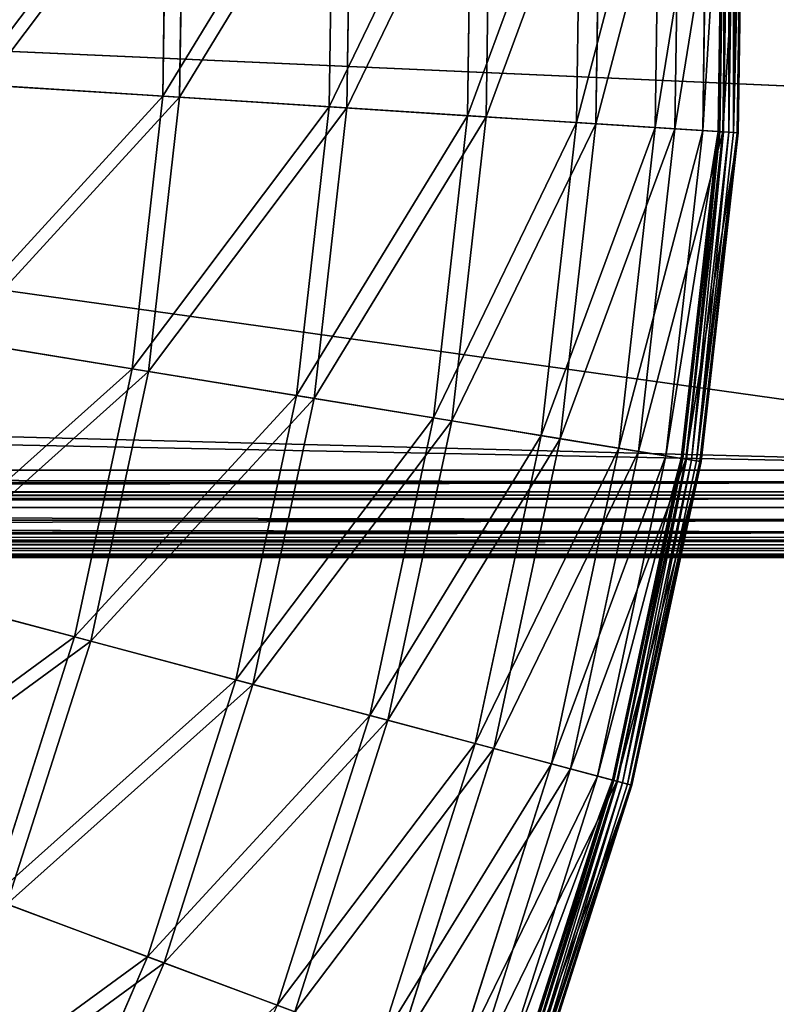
# Model space of a CAD drawing. Extents: x 0 to 1230, y 0 to 270.
# Tile 156 of 245: x 721 to 752, y 92 to 131. Entities that reach past the tile are written whole.
import ezdxf

# ---------------------------------------------------------------- set-up
doc = ezdxf.new("R2010")
doc.units = 0
doc.layers.get('0').update_dxf_attribs({"color": 13, "linetype": 'CONTINUOUS'})

# ---------------------------------------------------------------- blocks, each defined once
blk = doc.blocks.new('GROUP_6')
for p, q in [((269.274, 126.609, 0.363), (269.465, 139.797, 0.363)), ((269.529, 139.799, 0.165), (269.338, 126.605, 0.165)), ((269.65, 139.803, 13.057), (269.459, 126.597, 13.057)), ((269.684, 139.804, 0.024), (269.493, 126.595, 0.024)), ((269.888, 139.811, -0.02), (269.697, 126.582, -0.02)), ((269.895, 126.569, 0.044), (270.087, 139.818, 0.044)), ((270.036, 126.56, 0.199), (270.228, 139.823, 0.199)), ((270.272, 139.824, 0.403), (270.08, 126.557, 0.403)), ((259.222, 127.248, 50.667), (259.399, 139.448, 50.667)), ((260.146, 139.474, 50.977), (259.968, 127.201, 50.977)), ((263.596, 126.97, 38.433), (263.778, 139.6, 38.433)), ((264.552, 139.626, 38.668), (264.368, 126.921, 38.668)), ((266.75, 126.769, 25.83), (266.937, 139.709, 25.83)), ((267.731, 139.736, 25.988), (267.542, 126.719, 25.988)), ((268.655, 126.648, 12.977), (268.845, 139.775, 12.977)), ((246.997, 128.026, 73.557), (247.156, 139.024, 73.557)), ((247.828, 139.047, 74.007), (247.668, 127.984, 74.007)), ((253.671, 127.602, 62.412), (253.84, 139.256, 62.412)), ((254.553, 139.28, 62.794), (254.383, 127.556, 62.794)), ((246.997, 128.026, 73.557), (239.264, 128.519, 83.993)), ((239.887, 128.479, 84.507), (247.668, 127.984, 74.007)), ((245.761, 117.097, 73.557), (246.997, 128.026, 73.557)), ((247.668, 127.984, 74.007), (246.424, 116.989, 74.007)), ((253.671, 127.602, 62.412), (246.997, 128.026, 73.557)), ((247.668, 127.984, 74.007), (254.383, 127.556, 62.794)), ((252.361, 116.02, 62.412), (253.671, 127.602, 62.412)), ((254.383, 127.556, 62.794), (253.065, 115.906, 62.794)), ((259.222, 127.248, 50.667), (253.671, 127.602, 62.412)), ((254.383, 127.556, 62.794), (259.968, 127.201, 50.977)), ((257.85, 115.125, 50.667), (259.222, 127.248, 50.667)), ((259.968, 127.201, 50.977), (258.588, 115.004, 50.977)), ((263.596, 126.97, 38.433), (259.222, 127.248, 50.667)), ((259.968, 127.201, 50.977), (264.368, 126.921, 38.668)), ((262.176, 114.419, 38.433), (263.596, 126.97, 38.433)), ((264.368, 126.921, 38.668), (262.94, 114.294, 38.668)), ((266.75, 126.769, 25.83), (263.596, 126.97, 38.433)), ((264.368, 126.921, 38.668), (267.542, 126.719, 25.988)), ((265.295, 113.91, 25.83), (266.75, 126.769, 25.83)), ((268.655, 126.648, 12.977), (266.75, 126.769, 25.83)), ((267.542, 126.719, 25.988), (266.079, 113.782, 25.988)), ((267.179, 113.603, 12.977), (268.655, 126.648, 12.977)), ((267.542, 126.719, 25.988), (269.459, 126.597, 13.057)), ((267.791, 113.503, 0.363), (269.274, 126.609, 0.363)), ((269.338, 126.605, 0.165), (267.855, 113.493, 0.165)), ((269.459, 126.597, 13.057), (267.974, 113.473, 13.057)), ((269.493, 126.595, 0.024), (268.008, 113.468, 0.024)), ((269.697, 126.582, -0.02), (268.209, 113.435, -0.02)), ((268.406, 113.403, 0.044), (269.895, 126.569, 0.044)), ((268.545, 113.38, 0.199), (270.036, 126.56, 0.199)), ((270.08, 126.557, 0.403), (268.588, 113.373, 0.403)), ((269.274, 126.609, 0.363), (268.655, 126.648, 12.977)), ((269.274, 126.609, 0.363), (269.338, 126.605, 0.165)), ((269.338, 126.605, 0.165), (269.493, 126.595, 0.024)), ((269.459, 126.597, 13.057), (270.08, 126.557, 0.403)), ((269.493, 126.595, 0.024), (269.697, 126.582, -0.02)), ((269.895, 126.569, 0.044), (269.697, 126.582, -0.02)), ((270.036, 126.56, 0.199), (269.895, 126.569, 0.044)), ((270.08, 126.557, 0.403), (270.036, 126.56, 0.199)), ((245.761, 117.097, 73.557), (238.113, 118.345, 83.993)), ((238.729, 118.245, 84.507), (246.424, 116.989, 74.007)), ((243.459, 106.342, 73.557), (245.761, 117.097, 73.557)), ((246.424, 116.989, 74.007), (244.109, 106.169, 74.007)), ((252.361, 116.02, 62.412), (245.761, 117.097, 73.557)), ((246.424, 116.989, 74.007), (253.065, 115.906, 62.794)), ((249.922, 104.623, 62.412), (252.361, 116.02, 62.412)), ((253.065, 115.906, 62.794), (250.612, 104.44, 62.794)), ((257.85, 115.125, 50.667), (252.361, 116.02, 62.412)), ((253.065, 115.906, 62.794), (258.588, 115.004, 50.977)), ((255.297, 103.194, 50.667), (257.85, 115.125, 50.667)), ((258.588, 115.004, 50.977), (256.02, 103.002, 50.977)), ((262.176, 114.419, 38.433), (257.85, 115.125, 50.667)), ((258.588, 115.004, 50.977), (262.94, 114.294, 38.668)), ((259.532, 102.068, 38.433), (262.176, 114.419, 38.433)), ((262.94, 114.294, 38.668), (260.281, 101.869, 38.668)), ((265.295, 113.91, 25.83), (262.176, 114.419, 38.433)), ((262.94, 114.294, 38.668), (266.079, 113.782, 25.988)), ((262.587, 101.255, 25.83), (265.295, 113.91, 25.83)), ((266.079, 113.782, 25.988), (263.354, 101.052, 25.988)), ((267.179, 113.603, 12.977), (265.295, 113.91, 25.83)), ((266.079, 113.782, 25.988), (267.974, 113.473, 13.057)), ((264.432, 100.765, 12.977), (267.179, 113.603, 12.977)), ((265.031, 100.605, 0.363), (267.791, 113.503, 0.363)), ((267.855, 113.493, 0.165), (265.093, 100.589, 0.165)), ((267.974, 113.473, 13.057), (265.21, 100.558, 13.057)), ((268.008, 113.468, 0.024), (265.243, 100.549, 0.024)), ((268.209, 113.435, -0.02), (265.441, 100.497, -0.02)), ((265.633, 100.445, 0.044), (268.406, 113.403, 0.044)), ((265.769, 100.409, 0.199), (268.545, 113.38, 0.199)), ((268.588, 113.373, 0.403), (265.811, 100.398, 0.403)), ((267.791, 113.503, 0.363), (267.179, 113.603, 12.977)), ((267.791, 113.503, 0.363), (267.855, 113.493, 0.165)), ((267.855, 113.493, 0.165), (268.008, 113.468, 0.024)), ((267.974, 113.473, 13.057), (268.588, 113.373, 0.403)), ((268.008, 113.468, 0.024), (268.209, 113.435, -0.02)), ((268.406, 113.403, 0.044), (268.209, 113.435, -0.02)), ((268.545, 113.38, 0.199), (268.406, 113.403, 0.044)), ((268.588, 113.373, 0.403), (268.545, 113.38, 0.199)), ((243.459, 106.342, 73.557), (235.97, 108.334, 83.993)), ((236.574, 108.173, 84.507), (244.109, 106.169, 74.007)), ((240.114, 95.864, 73.557), (243.459, 106.342, 73.557)), ((249.922, 104.623, 62.412), (243.459, 106.342, 73.557)), ((244.109, 106.169, 74.007), (240.744, 95.629, 74.007)), ((244.109, 106.169, 74.007), (250.612, 104.44, 62.794)), ((246.378, 93.52, 62.412), (249.922, 104.623, 62.412)), ((250.612, 104.44, 62.794), (247.046, 93.27, 62.794)), ((255.297, 103.194, 50.667), (249.922, 104.623, 62.412)), ((250.612, 104.44, 62.794), (256.02, 103.002, 50.977)), ((251.587, 91.571, 50.667), (255.297, 103.194, 50.667)), ((259.532, 102.068, 38.433), (255.297, 103.194, 50.667)), ((256.02, 103.002, 50.977), (252.287, 91.309, 50.977)), ((256.02, 103.002, 50.977), (260.281, 101.869, 38.668)), ((255.691, 90.035, 38.433), (259.532, 102.068, 38.433)), ((262.587, 101.255, 25.83), (259.532, 102.068, 38.433)), ((260.281, 101.869, 38.668), (256.416, 89.764, 38.668)), ((260.281, 101.869, 38.668), (263.354, 101.052, 25.988)), ((258.652, 88.927, 25.83), (262.587, 101.255, 25.83)), ((264.432, 100.765, 12.977), (262.587, 101.255, 25.83)), ((263.354, 101.052, 25.988), (259.395, 88.649, 25.988)), ((260.439, 88.258, 12.977), (264.432, 100.765, 12.977)), ((263.354, 101.052, 25.988), (265.21, 100.558, 13.057)), ((265.031, 100.605, 0.363), (264.432, 100.765, 12.977)), ((261.02, 88.041, 0.363), (265.031, 100.605, 0.363)), ((265.093, 100.589, 0.165), (261.08, 88.018, 0.165)), ((265.21, 100.558, 13.057), (261.194, 87.976, 13.057)), ((265.243, 100.549, 0.024), (261.225, 87.964, 0.024)), ((265.441, 100.497, -0.02), (261.417, 87.892, -0.02)), ((261.603, 87.823, 0.044), (265.633, 100.445, 0.044)), ((261.735, 87.773, 0.199), (265.769, 100.409, 0.199)), ((265.811, 100.398, 0.403), (261.776, 87.758, 0.403)), ((265.031, 100.605, 0.363), (265.093, 100.589, 0.165)), ((265.093, 100.589, 0.165), (265.243, 100.549, 0.024)), ((265.21, 100.558, 13.057), (265.811, 100.398, 0.403)), ((265.243, 100.549, 0.024), (265.441, 100.497, -0.02)), ((265.633, 100.445, 0.044), (265.441, 100.497, -0.02)), ((265.769, 100.409, 0.199), (265.633, 100.445, 0.044)), ((265.811, 100.398, 0.403), (265.769, 100.409, 0.199)), ((246.378, 93.52, 62.412), (240.114, 95.864, 73.557)), ((240.744, 95.629, 74.007), (247.046, 93.27, 62.794)), ((241.762, 82.818, 62.412), (246.378, 93.52, 62.412)), ((247.046, 93.27, 62.794), (242.403, 82.504, 62.794)), ((251.587, 91.571, 50.667), (246.378, 93.52, 62.412)), ((247.046, 93.27, 62.794), (252.287, 91.309, 50.977))]:
    blk.add_line(p, q)
mesh = blk.add_polyface()
corners = [(269.65, 139.803, 13.057), (267.542, 126.719, 25.988), (269.459, 126.597, 13.057), (267.731, 139.736, 25.988)]
mesh.append_faces([[corners[k] for k in face] for face in [(0, 1, 2), (1, 0, 3)]], dxfattribs={"vtx0": -1})
mesh = blk.add_polyface()
corners = [(268.655, 126.648, 12.977), (269.465, 139.797, 0.363), (269.274, 126.609, 0.363), (268.845, 139.775, 12.977)]
mesh.append_faces([[corners[k] for k in face] for face in [(0, 1, 2), (1, 0, 3)]], dxfattribs={"vtx0": -1})
mesh = blk.add_polyface()
corners = [(269.274, 126.609, 0.363), (269.529, 139.799, 0.165), (269.338, 126.605, 0.165), (269.465, 139.797, 0.363)]
mesh.append_faces([[corners[k] for k in face] for face in [(0, 1, 2), (1, 0, 3)]], dxfattribs={"vtx0": -1})
mesh = blk.add_polyface()
corners = [(269.529, 139.799, 0.165), (269.493, 126.595, 0.024), (269.338, 126.605, 0.165), (269.684, 139.804, 0.024)]
mesh.append_faces([[corners[k] for k in face] for face in [(0, 1, 2), (1, 0, 3)]], dxfattribs={"vtx0": -1})
mesh = blk.add_polyface()
corners = [(270.272, 139.824, 0.403), (269.459, 126.597, 13.057), (270.08, 126.557, 0.403), (269.65, 139.803, 13.057)]
mesh.append_faces([[corners[k] for k in face] for face in [(0, 1, 2), (1, 0, 3)]], dxfattribs={"vtx0": -1})
mesh = blk.add_polyface()
corners = [(269.684, 139.804, 0.024), (269.697, 126.582, -0.02), (269.493, 126.595, 0.024), (269.888, 139.811, -0.02)]
mesh.append_faces([[corners[k] for k in face] for face in [(0, 1, 2), (1, 0, 3)]], dxfattribs={"vtx0": -1})
mesh = blk.add_polyface()
corners = [(269.888, 139.811, -0.02), (269.895, 126.569, 0.044), (269.697, 126.582, -0.02), (270.087, 139.818, 0.044)]
mesh.append_faces([[corners[k] for k in face] for face in [(0, 1, 2), (1, 0, 3)]], dxfattribs={"vtx0": -1})
mesh = blk.add_polyface()
corners = [(269.895, 126.569, 0.044), (270.228, 139.823, 0.199), (270.036, 126.56, 0.199), (270.087, 139.818, 0.044)]
mesh.append_faces([[corners[k] for k in face] for face in [(0, 1, 2), (1, 0, 3)]], dxfattribs={"vtx0": -1})
mesh = blk.add_polyface()
corners = [(270.036, 126.56, 0.199), (270.272, 139.824, 0.403), (270.08, 126.557, 0.403), (270.228, 139.823, 0.199)]
mesh.append_faces([[corners[k] for k in face] for face in [(0, 1, 2), (1, 0, 3)]], dxfattribs={"vtx0": -1})
mesh = blk.add_polyface()
corners = [(253.671, 127.602, 62.412), (259.399, 139.448, 50.667), (259.222, 127.248, 50.667), (253.84, 139.256, 62.412)]
mesh.append_faces([[corners[k] for k in face] for face in [(0, 1, 2), (1, 0, 3)]], dxfattribs={"vtx0": -1})
mesh = blk.add_polyface()
corners = [(260.146, 139.474, 50.977), (254.383, 127.556, 62.794), (259.968, 127.201, 50.977), (254.553, 139.28, 62.794)]
mesh.append_faces([[corners[k] for k in face] for face in [(0, 1, 2), (1, 0, 3)]], dxfattribs={"vtx0": -1})
mesh = blk.add_polyface()
corners = [(259.222, 127.248, 50.667), (263.778, 139.6, 38.433), (263.596, 126.97, 38.433), (259.399, 139.448, 50.667)]
mesh.append_faces([[corners[k] for k in face] for face in [(0, 1, 2), (1, 0, 3)]], dxfattribs={"vtx0": -1})
mesh = blk.add_polyface()
corners = [(264.552, 139.626, 38.668), (259.968, 127.201, 50.977), (264.368, 126.921, 38.668), (260.146, 139.474, 50.977)]
mesh.append_faces([[corners[k] for k in face] for face in [(0, 1, 2), (1, 0, 3)]], dxfattribs={"vtx0": -1})
mesh = blk.add_polyface()
corners = [(263.596, 126.97, 38.433), (266.937, 139.709, 25.83), (266.75, 126.769, 25.83), (263.778, 139.6, 38.433)]
mesh.append_faces([[corners[k] for k in face] for face in [(0, 1, 2), (1, 0, 3)]], dxfattribs={"vtx0": -1})
mesh = blk.add_polyface()
corners = [(267.731, 139.736, 25.988), (264.368, 126.921, 38.668), (267.542, 126.719, 25.988), (264.552, 139.626, 38.668)]
mesh.append_faces([[corners[k] for k in face] for face in [(0, 1, 2), (1, 0, 3)]], dxfattribs={"vtx0": -1})
mesh = blk.add_polyface()
corners = [(266.75, 126.769, 25.83), (268.845, 139.775, 12.977), (268.655, 126.648, 12.977), (266.937, 139.709, 25.83)]
mesh.append_faces([[corners[k] for k in face] for face in [(0, 1, 2), (1, 0, 3)]], dxfattribs={"vtx0": -1})
mesh = blk.add_polyface()
corners = [(239.264, 128.519, 83.993), (247.156, 139.024, 73.557), (246.997, 128.026, 73.557), (239.412, 138.756, 83.993)]
mesh.append_faces([[corners[k] for k in face] for face in [(0, 1, 2), (1, 0, 3)]], dxfattribs={"vtx0": -1})
mesh = blk.add_polyface()
corners = [(247.828, 139.047, 74.007), (239.887, 128.479, 84.507), (247.668, 127.984, 74.007), (240.036, 138.778, 84.507)]
mesh.append_faces([[corners[k] for k in face] for face in [(0, 1, 2), (1, 0, 3)]], dxfattribs={"vtx0": -1})
mesh = blk.add_polyface()
corners = [(246.997, 128.026, 73.557), (253.84, 139.256, 62.412), (253.671, 127.602, 62.412), (247.156, 139.024, 73.557)]
mesh.append_faces([[corners[k] for k in face] for face in [(0, 1, 2), (1, 0, 3)]], dxfattribs={"vtx0": -1})
mesh = blk.add_polyface()
corners = [(254.553, 139.28, 62.794), (247.668, 127.984, 74.007), (254.383, 127.556, 62.794), (247.828, 139.047, 74.007)]
mesh.append_faces([[corners[k] for k in face] for face in [(0, 1, 2), (1, 0, 3)]], dxfattribs={"vtx0": -1})
mesh = blk.add_polyface()
corners = [(238.113, 118.345, 83.993), (246.997, 128.026, 73.557), (245.761, 117.097, 73.557), (239.264, 128.519, 83.993)]
mesh.append_faces([[corners[k] for k in face] for face in [(0, 1, 2), (1, 0, 3)]], dxfattribs={"vtx0": -1})
mesh = blk.add_polyface()
corners = [(247.668, 127.984, 74.007), (238.729, 118.245, 84.507), (246.424, 116.989, 74.007), (239.887, 128.479, 84.507)]
mesh.append_faces([[corners[k] for k in face] for face in [(0, 1, 2), (1, 0, 3)]], dxfattribs={"vtx0": -1})
mesh = blk.add_polyface()
corners = [(245.761, 117.097, 73.557), (253.671, 127.602, 62.412), (252.361, 116.02, 62.412), (246.997, 128.026, 73.557)]
mesh.append_faces([[corners[k] for k in face] for face in [(0, 1, 2), (1, 0, 3)]], dxfattribs={"vtx0": -1})
mesh = blk.add_polyface()
corners = [(254.383, 127.556, 62.794), (246.424, 116.989, 74.007), (253.065, 115.906, 62.794), (247.668, 127.984, 74.007)]
mesh.append_faces([[corners[k] for k in face] for face in [(0, 1, 2), (1, 0, 3)]], dxfattribs={"vtx0": -1})
mesh = blk.add_polyface()
corners = [(252.361, 116.02, 62.412), (259.222, 127.248, 50.667), (257.85, 115.125, 50.667), (253.671, 127.602, 62.412)]
mesh.append_faces([[corners[k] for k in face] for face in [(0, 1, 2), (1, 0, 3)]], dxfattribs={"vtx0": -1})
mesh = blk.add_polyface()
corners = [(259.968, 127.201, 50.977), (253.065, 115.906, 62.794), (258.588, 115.004, 50.977), (254.383, 127.556, 62.794)]
mesh.append_faces([[corners[k] for k in face] for face in [(0, 1, 2), (1, 0, 3)]], dxfattribs={"vtx0": -1})
mesh = blk.add_polyface()
corners = [(257.85, 115.125, 50.667), (263.596, 126.97, 38.433), (262.176, 114.419, 38.433), (259.222, 127.248, 50.667)]
mesh.append_faces([[corners[k] for k in face] for face in [(0, 1, 2), (1, 0, 3)]], dxfattribs={"vtx0": -1})
mesh = blk.add_polyface()
corners = [(264.368, 126.921, 38.668), (258.588, 115.004, 50.977), (262.94, 114.294, 38.668), (259.968, 127.201, 50.977)]
mesh.append_faces([[corners[k] for k in face] for face in [(0, 1, 2), (1, 0, 3)]], dxfattribs={"vtx0": -1})
mesh = blk.add_polyface()
corners = [(262.176, 114.419, 38.433), (266.75, 126.769, 25.83), (265.295, 113.91, 25.83), (263.596, 126.97, 38.433)]
mesh.append_faces([[corners[k] for k in face] for face in [(0, 1, 2), (1, 0, 3)]], dxfattribs={"vtx0": -1})
mesh = blk.add_polyface()
corners = [(267.542, 126.719, 25.988), (262.94, 114.294, 38.668), (266.079, 113.782, 25.988), (264.368, 126.921, 38.668)]
mesh.append_faces([[corners[k] for k in face] for face in [(0, 1, 2), (1, 0, 3)]], dxfattribs={"vtx0": -1})
mesh = blk.add_polyface()
corners = [(265.295, 113.91, 25.83), (268.655, 126.648, 12.977), (267.179, 113.603, 12.977), (266.75, 126.769, 25.83)]
mesh.append_faces([[corners[k] for k in face] for face in [(0, 1, 2), (1, 0, 3)]], dxfattribs={"vtx0": -1})
mesh = blk.add_polyface()
corners = [(269.459, 126.597, 13.057), (266.079, 113.782, 25.988), (267.974, 113.473, 13.057), (267.542, 126.719, 25.988)]
mesh.append_faces([[corners[k] for k in face] for face in [(0, 1, 2), (1, 0, 3)]], dxfattribs={"vtx0": -1})
mesh = blk.add_polyface()
corners = [(267.179, 113.603, 12.977), (269.274, 126.609, 0.363), (267.791, 113.503, 0.363), (268.655, 126.648, 12.977)]
mesh.append_faces([[corners[k] for k in face] for face in [(0, 1, 2), (1, 0, 3)]], dxfattribs={"vtx0": -1})
mesh = blk.add_polyface()
corners = [(267.791, 113.503, 0.363), (269.338, 126.605, 0.165), (267.855, 113.493, 0.165), (269.274, 126.609, 0.363)]
mesh.append_faces([[corners[k] for k in face] for face in [(0, 1, 2), (1, 0, 3)]], dxfattribs={"vtx0": -1})
mesh = blk.add_polyface()
corners = [(269.338, 126.605, 0.165), (268.008, 113.468, 0.024), (267.855, 113.493, 0.165), (269.493, 126.595, 0.024)]
mesh.append_faces([[corners[k] for k in face] for face in [(0, 1, 2), (1, 0, 3)]], dxfattribs={"vtx0": -1})
mesh = blk.add_polyface()
corners = [(270.08, 126.557, 0.403), (267.974, 113.473, 13.057), (268.588, 113.373, 0.403), (269.459, 126.597, 13.057)]
mesh.append_faces([[corners[k] for k in face] for face in [(0, 1, 2), (1, 0, 3)]], dxfattribs={"vtx0": -1})
mesh = blk.add_polyface()
corners = [(269.493, 126.595, 0.024), (268.209, 113.435, -0.02), (268.008, 113.468, 0.024), (269.697, 126.582, -0.02)]
mesh.append_faces([[corners[k] for k in face] for face in [(0, 1, 2), (1, 0, 3)]], dxfattribs={"vtx0": -1})
mesh = blk.add_polyface()
corners = [(269.697, 126.582, -0.02), (268.406, 113.403, 0.044), (268.209, 113.435, -0.02), (269.895, 126.569, 0.044)]
mesh.append_faces([[corners[k] for k in face] for face in [(0, 1, 2), (1, 0, 3)]], dxfattribs={"vtx0": -1})
mesh = blk.add_polyface()
corners = [(268.406, 113.403, 0.044), (270.036, 126.56, 0.199), (268.545, 113.38, 0.199), (269.895, 126.569, 0.044)]
mesh.append_faces([[corners[k] for k in face] for face in [(0, 1, 2), (1, 0, 3)]], dxfattribs={"vtx0": -1})
mesh = blk.add_polyface()
corners = [(268.545, 113.38, 0.199), (270.08, 126.557, 0.403), (268.588, 113.373, 0.403), (270.036, 126.56, 0.199)]
mesh.append_faces([[corners[k] for k in face] for face in [(0, 1, 2), (1, 0, 3)]], dxfattribs={"vtx0": -1})
mesh = blk.add_polyface()
corners = [(235.97, 108.334, 83.993), (245.761, 117.097, 73.557), (243.459, 106.342, 73.557), (238.113, 118.345, 83.993)]
mesh.append_faces([[corners[k] for k in face] for face in [(0, 1, 2), (1, 0, 3)]], dxfattribs={"vtx0": -1})
mesh = blk.add_polyface()
corners = [(246.424, 116.989, 74.007), (236.574, 108.173, 84.507), (244.109, 106.169, 74.007), (238.729, 118.245, 84.507)]
mesh.append_faces([[corners[k] for k in face] for face in [(0, 1, 2), (1, 0, 3)]], dxfattribs={"vtx0": -1})
mesh = blk.add_polyface()
corners = [(243.459, 106.342, 73.557), (252.361, 116.02, 62.412), (249.922, 104.623, 62.412), (245.761, 117.097, 73.557)]
mesh.append_faces([[corners[k] for k in face] for face in [(0, 1, 2), (1, 0, 3)]], dxfattribs={"vtx0": -1})
mesh = blk.add_polyface()
corners = [(253.065, 115.906, 62.794), (244.109, 106.169, 74.007), (250.612, 104.44, 62.794), (246.424, 116.989, 74.007)]
mesh.append_faces([[corners[k] for k in face] for face in [(0, 1, 2), (1, 0, 3)]], dxfattribs={"vtx0": -1})
mesh = blk.add_polyface()
corners = [(249.922, 104.623, 62.412), (257.85, 115.125, 50.667), (255.297, 103.194, 50.667), (252.361, 116.02, 62.412)]
mesh.append_faces([[corners[k] for k in face] for face in [(0, 1, 2), (1, 0, 3)]], dxfattribs={"vtx0": -1})
mesh = blk.add_polyface()
corners = [(258.588, 115.004, 50.977), (250.612, 104.44, 62.794), (256.02, 103.002, 50.977), (253.065, 115.906, 62.794)]
mesh.append_faces([[corners[k] for k in face] for face in [(0, 1, 2), (1, 0, 3)]], dxfattribs={"vtx0": -1})
mesh = blk.add_polyface()
corners = [(255.297, 103.194, 50.667), (262.176, 114.419, 38.433), (259.532, 102.068, 38.433), (257.85, 115.125, 50.667)]
mesh.append_faces([[corners[k] for k in face] for face in [(0, 1, 2), (1, 0, 3)]], dxfattribs={"vtx0": -1})
mesh = blk.add_polyface()
corners = [(262.94, 114.294, 38.668), (256.02, 103.002, 50.977), (260.281, 101.869, 38.668), (258.588, 115.004, 50.977)]
mesh.append_faces([[corners[k] for k in face] for face in [(0, 1, 2), (1, 0, 3)]], dxfattribs={"vtx0": -1})
mesh = blk.add_polyface()
corners = [(259.532, 102.068, 38.433), (265.295, 113.91, 25.83), (262.587, 101.255, 25.83), (262.176, 114.419, 38.433)]
mesh.append_faces([[corners[k] for k in face] for face in [(0, 1, 2), (1, 0, 3)]], dxfattribs={"vtx0": -1})
mesh = blk.add_polyface()
corners = [(266.079, 113.782, 25.988), (260.281, 101.869, 38.668), (263.354, 101.052, 25.988), (262.94, 114.294, 38.668)]
mesh.append_faces([[corners[k] for k in face] for face in [(0, 1, 2), (1, 0, 3)]], dxfattribs={"vtx0": -1})
mesh = blk.add_polyface()
corners = [(262.587, 101.255, 25.83), (267.179, 113.603, 12.977), (264.432, 100.765, 12.977), (265.295, 113.91, 25.83)]
mesh.append_faces([[corners[k] for k in face] for face in [(0, 1, 2), (1, 0, 3)]], dxfattribs={"vtx0": -1})
mesh = blk.add_polyface()
corners = [(267.974, 113.473, 13.057), (263.354, 101.052, 25.988), (265.21, 100.558, 13.057), (266.079, 113.782, 25.988)]
mesh.append_faces([[corners[k] for k in face] for face in [(0, 1, 2), (1, 0, 3)]], dxfattribs={"vtx0": -1})
mesh = blk.add_polyface()
corners = [(264.432, 100.765, 12.977), (267.791, 113.503, 0.363), (265.031, 100.605, 0.363), (267.179, 113.603, 12.977)]
mesh.append_faces([[corners[k] for k in face] for face in [(0, 1, 2), (1, 0, 3)]], dxfattribs={"vtx0": -1})
mesh = blk.add_polyface()
corners = [(265.031, 100.605, 0.363), (267.855, 113.493, 0.165), (265.093, 100.589, 0.165), (267.791, 113.503, 0.363)]
mesh.append_faces([[corners[k] for k in face] for face in [(0, 1, 2), (1, 0, 3)]], dxfattribs={"vtx0": -1})
mesh = blk.add_polyface()
corners = [(267.855, 113.493, 0.165), (265.243, 100.549, 0.024), (265.093, 100.589, 0.165), (268.008, 113.468, 0.024)]
mesh.append_faces([[corners[k] for k in face] for face in [(0, 1, 2), (1, 0, 3)]], dxfattribs={"vtx0": -1})
mesh = blk.add_polyface()
corners = [(268.588, 113.373, 0.403), (265.21, 100.558, 13.057), (265.811, 100.398, 0.403), (267.974, 113.473, 13.057)]
mesh.append_faces([[corners[k] for k in face] for face in [(0, 1, 2), (1, 0, 3)]], dxfattribs={"vtx0": -1})
mesh = blk.add_polyface()
corners = [(268.008, 113.468, 0.024), (265.441, 100.497, -0.02), (265.243, 100.549, 0.024), (268.209, 113.435, -0.02)]
mesh.append_faces([[corners[k] for k in face] for face in [(0, 1, 2), (1, 0, 3)]], dxfattribs={"vtx0": -1})
mesh = blk.add_polyface()
corners = [(268.209, 113.435, -0.02), (265.633, 100.445, 0.044), (265.441, 100.497, -0.02), (268.406, 113.403, 0.044)]
mesh.append_faces([[corners[k] for k in face] for face in [(0, 1, 2), (1, 0, 3)]], dxfattribs={"vtx0": -1})
mesh = blk.add_polyface()
corners = [(265.633, 100.445, 0.044), (268.545, 113.38, 0.199), (265.769, 100.409, 0.199), (268.406, 113.403, 0.044)]
mesh.append_faces([[corners[k] for k in face] for face in [(0, 1, 2), (1, 0, 3)]], dxfattribs={"vtx0": -1})
mesh = blk.add_polyface()
corners = [(265.769, 100.409, 0.199), (268.588, 113.373, 0.403), (265.811, 100.398, 0.403), (268.545, 113.38, 0.199)]
mesh.append_faces([[corners[k] for k in face] for face in [(0, 1, 2), (1, 0, 3)]], dxfattribs={"vtx0": -1})
mesh = blk.add_polyface()
corners = [(232.857, 98.58, 83.993), (243.459, 106.342, 73.557), (240.114, 95.864, 73.557), (235.97, 108.334, 83.993)]
mesh.append_faces([[corners[k] for k in face] for face in [(0, 1, 2), (1, 0, 3)]], dxfattribs={"vtx0": -1})
mesh = blk.add_polyface()
corners = [(244.109, 106.169, 74.007), (233.442, 98.361, 84.507), (240.744, 95.629, 74.007), (236.574, 108.173, 84.507)]
mesh.append_faces([[corners[k] for k in face] for face in [(0, 1, 2), (1, 0, 3)]], dxfattribs={"vtx0": -1})
mesh = blk.add_polyface()
corners = [(240.114, 95.864, 73.557), (249.922, 104.623, 62.412), (246.378, 93.52, 62.412), (243.459, 106.342, 73.557)]
mesh.append_faces([[corners[k] for k in face] for face in [(0, 1, 2), (1, 0, 3)]], dxfattribs={"vtx0": -1})
mesh = blk.add_polyface()
corners = [(250.612, 104.44, 62.794), (240.744, 95.629, 74.007), (247.046, 93.27, 62.794), (244.109, 106.169, 74.007)]
mesh.append_faces([[corners[k] for k in face] for face in [(0, 1, 2), (1, 0, 3)]], dxfattribs={"vtx0": -1})
mesh = blk.add_polyface()
corners = [(246.378, 93.52, 62.412), (255.297, 103.194, 50.667), (251.587, 91.571, 50.667), (249.922, 104.623, 62.412)]
mesh.append_faces([[corners[k] for k in face] for face in [(0, 1, 2), (1, 0, 3)]], dxfattribs={"vtx0": -1})
mesh = blk.add_polyface()
corners = [(256.02, 103.002, 50.977), (247.046, 93.27, 62.794), (252.287, 91.309, 50.977), (250.612, 104.44, 62.794)]
mesh.append_faces([[corners[k] for k in face] for face in [(0, 1, 2), (1, 0, 3)]], dxfattribs={"vtx0": -1})
mesh = blk.add_polyface()
corners = [(251.587, 91.571, 50.667), (259.532, 102.068, 38.433), (255.691, 90.035, 38.433), (255.297, 103.194, 50.667)]
mesh.append_faces([[corners[k] for k in face] for face in [(0, 1, 2), (1, 0, 3)]], dxfattribs={"vtx0": -1})
mesh = blk.add_polyface()
corners = [(260.281, 101.869, 38.668), (252.287, 91.309, 50.977), (256.416, 89.764, 38.668), (256.02, 103.002, 50.977)]
mesh.append_faces([[corners[k] for k in face] for face in [(0, 1, 2), (1, 0, 3)]], dxfattribs={"vtx0": -1})
mesh = blk.add_polyface()
corners = [(255.691, 90.035, 38.433), (262.587, 101.255, 25.83), (258.652, 88.927, 25.83), (259.532, 102.068, 38.433)]
mesh.append_faces([[corners[k] for k in face] for face in [(0, 1, 2), (1, 0, 3)]], dxfattribs={"vtx0": -1})
mesh = blk.add_polyface()
corners = [(263.354, 101.052, 25.988), (256.416, 89.764, 38.668), (259.395, 88.649, 25.988), (260.281, 101.869, 38.668)]
mesh.append_faces([[corners[k] for k in face] for face in [(0, 1, 2), (1, 0, 3)]], dxfattribs={"vtx0": -1})
mesh = blk.add_polyface()
corners = [(258.652, 88.927, 25.83), (264.432, 100.765, 12.977), (260.439, 88.258, 12.977), (262.587, 101.255, 25.83)]
mesh.append_faces([[corners[k] for k in face] for face in [(0, 1, 2), (1, 0, 3)]], dxfattribs={"vtx0": -1})
mesh = blk.add_polyface()
corners = [(265.21, 100.558, 13.057), (259.395, 88.649, 25.988), (261.194, 87.976, 13.057), (263.354, 101.052, 25.988)]
mesh.append_faces([[corners[k] for k in face] for face in [(0, 1, 2), (1, 0, 3)]], dxfattribs={"vtx0": -1})
mesh = blk.add_polyface()
corners = [(260.439, 88.258, 12.977), (265.031, 100.605, 0.363), (261.02, 88.041, 0.363), (264.432, 100.765, 12.977)]
mesh.append_faces([[corners[k] for k in face] for face in [(0, 1, 2), (1, 0, 3)]], dxfattribs={"vtx0": -1})
mesh = blk.add_polyface()
corners = [(261.02, 88.041, 0.363), (265.093, 100.589, 0.165), (261.08, 88.018, 0.165), (265.031, 100.605, 0.363)]
mesh.append_faces([[corners[k] for k in face] for face in [(0, 1, 2), (1, 0, 3)]], dxfattribs={"vtx0": -1})
mesh = blk.add_polyface()
corners = [(265.093, 100.589, 0.165), (261.225, 87.964, 0.024), (261.08, 88.018, 0.165), (265.243, 100.549, 0.024)]
mesh.append_faces([[corners[k] for k in face] for face in [(0, 1, 2), (1, 0, 3)]], dxfattribs={"vtx0": -1})
mesh = blk.add_polyface()
corners = [(265.811, 100.398, 0.403), (261.194, 87.976, 13.057), (261.776, 87.758, 0.403), (265.21, 100.558, 13.057)]
mesh.append_faces([[corners[k] for k in face] for face in [(0, 1, 2), (1, 0, 3)]], dxfattribs={"vtx0": -1})
mesh = blk.add_polyface()
corners = [(265.243, 100.549, 0.024), (261.417, 87.892, -0.02), (261.225, 87.964, 0.024), (265.441, 100.497, -0.02)]
mesh.append_faces([[corners[k] for k in face] for face in [(0, 1, 2), (1, 0, 3)]], dxfattribs={"vtx0": -1})
mesh = blk.add_polyface()
corners = [(265.441, 100.497, -0.02), (261.603, 87.823, 0.044), (261.417, 87.892, -0.02), (265.633, 100.445, 0.044)]
mesh.append_faces([[corners[k] for k in face] for face in [(0, 1, 2), (1, 0, 3)]], dxfattribs={"vtx0": -1})
mesh = blk.add_polyface()
corners = [(261.603, 87.823, 0.044), (265.769, 100.409, 0.199), (261.735, 87.773, 0.199), (265.633, 100.445, 0.044)]
mesh.append_faces([[corners[k] for k in face] for face in [(0, 1, 2), (1, 0, 3)]], dxfattribs={"vtx0": -1})
mesh = blk.add_polyface()
corners = [(261.735, 87.773, 0.199), (265.811, 100.398, 0.403), (261.776, 87.758, 0.403), (265.769, 100.409, 0.199)]
mesh.append_faces([[corners[k] for k in face] for face in [(0, 1, 2), (1, 0, 3)]], dxfattribs={"vtx0": -1})
mesh = blk.add_polyface()
corners = [(235.758, 85.765, 73.557), (246.378, 93.52, 62.412), (241.762, 82.818, 62.412), (240.114, 95.864, 73.557)]
mesh.append_faces([[corners[k] for k in face] for face in [(0, 1, 2), (1, 0, 3)]], dxfattribs={"vtx0": -1})
mesh = blk.add_polyface()
corners = [(247.046, 93.27, 62.794), (236.362, 85.469, 74.007), (242.403, 82.504, 62.794), (240.744, 95.629, 74.007)]
mesh.append_faces([[corners[k] for k in face] for face in [(0, 1, 2), (1, 0, 3)]], dxfattribs={"vtx0": -1})
mesh = blk.add_polyface()
corners = [(241.762, 82.818, 62.412), (251.587, 91.571, 50.667), (246.755, 80.368, 50.667), (246.378, 93.52, 62.412)]
mesh.append_faces([[corners[k] for k in face] for face in [(0, 1, 2), (1, 0, 3)]], dxfattribs={"vtx0": -1})
mesh = blk.add_polyface()
corners = [(252.287, 91.309, 50.977), (242.403, 82.504, 62.794), (247.426, 80.038, 50.977), (247.046, 93.27, 62.794)]
mesh.append_faces([[corners[k] for k in face] for face in [(0, 1, 2), (1, 0, 3)]], dxfattribs={"vtx0": -1})
blk = doc.blocks.new('COMPONENT_3')
blk.add_blockref('GROUP_6', (0, 0))
blk = doc.blocks.new('GROUP_22')
for p, q in [((3, 3, 2), (317, 3, 2)), ((317, 2.5, 2.134), (3, 2.5, 2.134)), ((317, 2.134, 2.5), (3, 2.134, 2.5)), ((3, 2, 3), (317, 2, 3)), ((3, 2, 23), (317, 2, 23)), ((317, 1.866, 23.5), (3, 1.866, 23.5)), ((317, 1.5, 23.866), (3, 1.5, 23.866)), ((1, 1), (319, 1)), ((1, 1, 24), (319, 1, 24)), ((3, 1, 24), (317, 1, 24)), ((319, 0.5, 23.866), (1, 0.5, 23.866)), ((319, 0.5, 0.134), (1, 0.5, 0.134)), ((319, 0.134, 23.5), (1, 0.134, 23.5)), ((319, 0.134, 0.5), (1, 0.134, 0.5)), ((1, 0, 1), (319, 0, 1)), ((319, 0, 23), (1, 0, 23))]:
    blk.add_line(p, q)
mesh = blk.add_polyface()
corners = [(319, 49), (1, 1), (1, 49), (319, 1)]
mesh.append_faces([[corners[k] for k in face] for face in [(0, 1, 2), (1, 0, 3)]], dxfattribs={"vtx0": -1})
mesh = blk.add_polyface()
corners = [(317, 3, 2), (3, 9.198, 2), (3, 3, 2), (3, 11.198, 2), (3, 47, 2), (317, 47, 2)]
mesh.append_faces([[corners[k] for k in face] for face in [(0, 1, 2), (4, 0, 5)]], dxfattribs={"vtx0": -1})
mesh.append_faces([[corners[k] for k in face] for face in [(1, 0, 3), (3, 0, 4)]], dxfattribs={"vtx0": -1, "vtx1": -1})
mesh = blk.add_polyface()
corners = [(317, 2.5, 2.134), (3, 3, 2), (3, 2.5, 2.134), (317, 3, 2)]
mesh.append_faces([[corners[k] for k in face] for face in [(0, 1, 2), (1, 0, 3)]], dxfattribs={"vtx0": -1})
mesh = blk.add_polyface()
corners = [(3, 2.134, 2.5), (317, 2.5, 2.134), (3, 2.5, 2.134), (317, 2.134, 2.5)]
mesh.append_faces([[corners[k] for k in face] for face in [(0, 1, 2), (1, 0, 3)]], dxfattribs={"vtx0": -1})
mesh = blk.add_polyface()
corners = [(3, 2, 3), (317, 2.134, 2.5), (3, 2.134, 2.5), (317, 2, 3)]
mesh.append_faces([[corners[k] for k in face] for face in [(0, 1, 2), (1, 0, 3)]], dxfattribs={"vtx0": -1})
mesh = blk.add_polyface()
corners = [(3, 2, 23), (317, 2, 3), (3, 2, 3), (317, 2, 23)]
mesh.append_faces([[corners[k] for k in face] for face in [(0, 1, 2), (1, 0, 3)]], dxfattribs={"vtx0": -1})
mesh = blk.add_polyface()
corners = [(3, 1.866, 23.5), (317, 2, 23), (3, 2, 23), (317, 1.866, 23.5)]
mesh.append_faces([[corners[k] for k in face] for face in [(0, 1, 2), (1, 0, 3)]], dxfattribs={"vtx0": -1})
mesh = blk.add_polyface()
corners = [(3, 1.5, 23.866), (317, 1.866, 23.5), (3, 1.866, 23.5), (317, 1.5, 23.866)]
mesh.append_faces([[corners[k] for k in face] for face in [(0, 1, 2), (1, 0, 3)]], dxfattribs={"vtx0": -1})
mesh = blk.add_polyface()
corners = [(317, 1, 24), (3, 1.5, 23.866), (3, 1, 24), (317, 1.5, 23.866)]
mesh.append_faces([[corners[k] for k in face] for face in [(0, 1, 2), (1, 0, 3)]], dxfattribs={"vtx0": -1})
mesh = blk.add_polyface()
corners = [(319, 0.5, 23.866), (1, 1, 24), (1, 0.5, 23.866), (3, 1, 24), (317, 1, 24), (319, 1, 24)]
mesh.append_faces([[corners[k] for k in face] for face in [(0, 1, 2), (4, 0, 5)]], dxfattribs={"vtx0": -1})
mesh.append_faces([[corners[k] for k in face] for face in [(1, 0, 3), (3, 0, 4)]], dxfattribs={"vtx0": -1, "vtx1": -1})
mesh = blk.add_polyface()
corners = [(319, 1), (1, 0.5, 0.134), (1, 1), (319, 0.5, 0.134)]
mesh.append_faces([[corners[k] for k in face] for face in [(0, 1, 2), (1, 0, 3)]], dxfattribs={"vtx0": -1})
mesh = blk.add_polyface()
corners = [(319, 0.5, 23.866), (1, 0.134, 23.5), (319, 0.134, 23.5), (1, 0.5, 23.866)]
mesh.append_faces([[corners[k] for k in face] for face in [(0, 1, 2), (1, 0, 3)]], dxfattribs={"vtx0": -1})
mesh = blk.add_polyface()
corners = [(319, 0.134, 0.5), (1, 0.5, 0.134), (319, 0.5, 0.134), (1, 0.134, 0.5)]
mesh.append_faces([[corners[k] for k in face] for face in [(0, 1, 2), (1, 0, 3)]], dxfattribs={"vtx0": -1})
mesh = blk.add_polyface()
corners = [(319, 0.134, 23.5), (1, 0, 23), (319, 0, 23), (1, 0.134, 23.5)]
mesh.append_faces([[corners[k] for k in face] for face in [(0, 1, 2), (1, 0, 3)]], dxfattribs={"vtx0": -1})
mesh = blk.add_polyface()
corners = [(319, 0, 1), (1, 0.134, 0.5), (319, 0.134, 0.5), (1, 0, 1)]
mesh.append_faces([[corners[k] for k in face] for face in [(0, 1, 2), (1, 0, 3)]], dxfattribs={"vtx0": -1})
mesh = blk.add_polyface()
corners = [(319, 0, 23), (1, 0, 1), (319, 0, 1), (1, 0, 23)]
mesh.append_faces([[corners[k] for k in face] for face in [(0, 1, 2), (1, 0, 3)]], dxfattribs={"vtx0": -1})
blk = doc.blocks.new('GROUP_24')
blk.add_blockref('GROUP_22', (1.353, 0))
blk = doc.blocks.new('GROUP_15')
for p, q in [((1, 1, 50), (1079, 1, 50)), ((1, 1), (1079, 1)), ((1079, 0.5, 49.866), (1, 0.5, 49.866)), ((1079, 0.5, 0.134), (1, 0.5, 0.134)), ((1079, 0.134, 49.5), (1, 0.134, 49.5)), ((1079, 0.134, 0.5), (1, 0.134, 0.5)), ((1, 0, 49), (1079, 0, 49)), ((1, 0, 1), (1079, 0, 1))]:
    blk.add_line(p, q)
mesh = blk.add_polyface()
corners = [(1079, 1, 50), (1, 49, 50), (1, 1, 50), (1079, 49, 50)]
mesh.append_faces([[corners[k] for k in face] for face in [(0, 1, 2), (1, 0, 3)]], dxfattribs={"vtx0": -1})
mesh = blk.add_polyface()
corners = [(1079, 49), (1, 1), (1, 49), (1079, 1)]
mesh.append_faces([[corners[k] for k in face] for face in [(0, 1, 2), (1, 0, 3)]], dxfattribs={"vtx0": -1})
mesh = blk.add_polyface()
corners = [(1079, 0.5, 49.866), (1, 1, 50), (1, 0.5, 49.866), (1079, 1, 50)]
mesh.append_faces([[corners[k] for k in face] for face in [(0, 1, 2), (1, 0, 3)]], dxfattribs={"vtx0": -1})
mesh = blk.add_polyface()
corners = [(1079, 1), (1, 0.5, 0.134), (1, 1), (1079, 0.5, 0.134)]
mesh.append_faces([[corners[k] for k in face] for face in [(0, 1, 2), (1, 0, 3)]], dxfattribs={"vtx0": -1})
mesh = blk.add_polyface()
corners = [(1079, 0.5, 49.866), (1, 0.134, 49.5), (1079, 0.134, 49.5), (1, 0.5, 49.866)]
mesh.append_faces([[corners[k] for k in face] for face in [(0, 1, 2), (1, 0, 3)]], dxfattribs={"vtx0": -1})
mesh = blk.add_polyface()
corners = [(1079, 0.134, 0.5), (1, 0.5, 0.134), (1079, 0.5, 0.134), (1, 0.134, 0.5)]
mesh.append_faces([[corners[k] for k in face] for face in [(0, 1, 2), (1, 0, 3)]], dxfattribs={"vtx0": -1})
mesh = blk.add_polyface()
corners = [(1079, 0.134, 49.5), (1, 0, 49), (1079, 0, 49), (1, 0.134, 49.5)]
mesh.append_faces([[corners[k] for k in face] for face in [(0, 1, 2), (1, 0, 3)]], dxfattribs={"vtx0": -1})
mesh = blk.add_polyface()
corners = [(1079, 0, 1), (1, 0.134, 0.5), (1079, 0.134, 0.5), (1, 0, 1)]
mesh.append_faces([[corners[k] for k in face] for face in [(0, 1, 2), (1, 0, 3)]], dxfattribs={"vtx0": -1})
mesh = blk.add_polyface()
corners = [(1079, 0, 49), (1, 0, 1), (1079, 0, 1), (1, 0, 49)]
mesh.append_faces([[corners[k] for k in face] for face in [(0, 1, 2), (1, 0, 3)]], dxfattribs={"vtx0": -1})
blk = doc.blocks.new('GROUP_25')
for name, p in [('COMPONENT_3', (479.98, -0.02, 0.02)), ('GROUP_24', (453.762, 110.012, 854.04)), ('GROUP_15', (75.115, 109.512, 154.04))]:
    blk.add_blockref(name, p)

msp = doc.modelspace()

# ---------------------------------------------------------------- block references
msp.add_blockref('GROUP_25', (0, 0))

doc.saveas('drawing.dxf')
